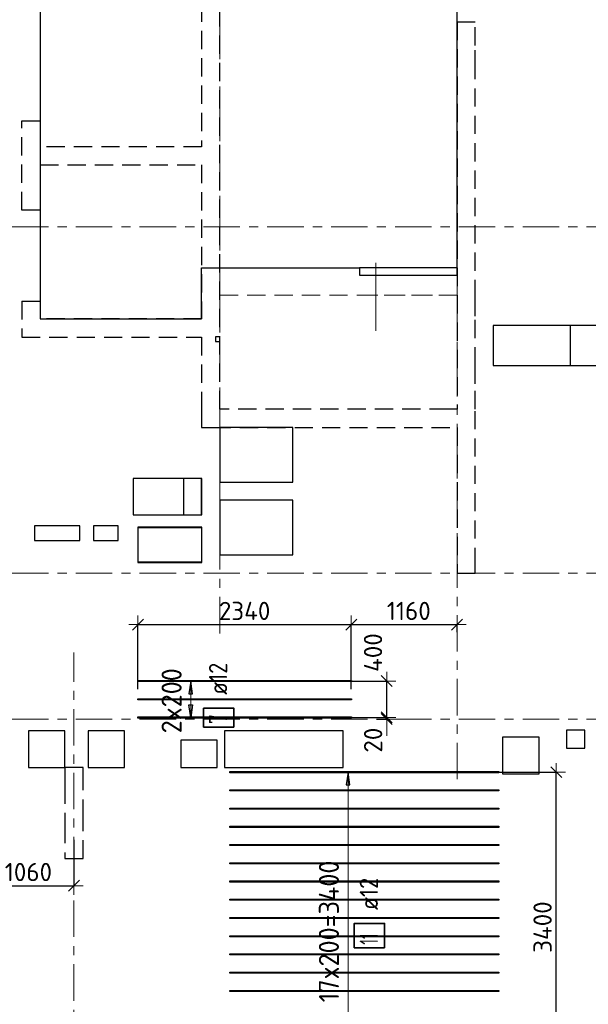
# Model space of a CAD drawing. Header units: metres. Extents: x -38 to 97, y -15 to 21.
# Tile 20 of 111: x 41 to 47, y 4 to 15. Entities that reach past the tile are written whole.
import ezdxf

# ---------------------------------------------------------------- set-up
doc = ezdxf.new("R2010")
doc.units = ezdxf.units.M
doc.header["$PDMODE"] = 65
for name, pattern in [('______11', [0.5, 0.4, -0.05, 0, -0.05]), ('______2', [0.27, 0.2, -0.07]), ('______3', [0.5, 0.4, -0.1]), ('______5', [1.1, 0.8, -0.1, 0.1, -0.1])]:
    doc.linetypes.add(name, pattern=pattern)
for name, color, linetype, lineweight in [('XR$2$Осевая линия (1)', 7, '______5', 13), ('XR$3$Балка (1)', 7, '______3', 13), ('XR$3$Перекрытие (1)', 7, 'Continuous', 35), ('XR$3$Размерная линия (1)', 7, 'Continuous', 13), ('XR$5$Балка (1)', 7, '______3', 13), ('XR$5$Перекрытие (1)', 7, 'Continuous', 35), ('XR$5$Размерная линия (1)', 7, 'Continuous', 13)]:
    doc.layers.add(name, color=color, linetype=linetype, lineweight=lineweight)
for name, color, linetype, lineweight, true_color in [('XR$3$Арм.стержн.Доп. Арм верхн.зоны Х', 7, 'Continuous', 35, 0x8c8cff), ('XR$5$Арм.стержн.Доп. Арм верхн.зоны Х', 7, 'Continuous', 35, 0x8c8cff), ('XR$7$Стена_ бетон несущ.', 7, 'Continuous', 70, 0xb4b496)]:
    doc.layers.add(name, color=color, linetype=linetype, lineweight=lineweight, true_color=true_color)
doc.styles.add('ISOCPEUR', font='txt')
doc.dimstyles.new('DIMSTYLE_3', dxfattribs={"dimtxt": 0.2, "dimasz": 0.2, "dimexe": 0, "dimexo": 0, "dimgap": 0.1, "dimtad": 2, "dimdec": 0, "dimlfac": 1000, "dimrnd": 5, "dimzin": 12, "dimdsep": 46, "dimtxsty": 'ISOCPEUR', "dimblk1": 'ALL_ML_STRICH', "dimblk2": 'ALL_ML_STRICH', "dimsah": 1, "dimcen": 0, "dimclrd": 7, "dimclre": 256, "dimclrt": 7, "dimadec": 0, "dimazin": 0, "dimtfac": 1, "dimtdec": 0, "dimtix": 1, "dimtmove": 2, "dimatfit": 3, "dimfxl": 0, "dimtzin": 0, "dimlwd": 0, "dimlwe": -3, "dimarcsym": 0})
doc.dimstyles.new('DIMSTYLE_6', dxfattribs={"dimtxt": 0.2, "dimasz": 0.2, "dimexe": 0, "dimexo": 0, "dimgap": 0.1, "dimtad": 2, "dimdec": 0, "dimlfac": 1000, "dimrnd": 5, "dimzin": 12, "dimdsep": 46, "dimtxsty": 'ISOCPEUR', "dimblk1": 'ALL_ML_STRICH', "dimblk2": 'ALL_ML_STRICH', "dimsah": 1, "dimcen": 0, "dimclrd": 7, "dimclre": 256, "dimclrt": 7, "dimadec": 0, "dimazin": 0, "dimtfac": 1, "dimtdec": 0, "dimtix": 1, "dimtmove": 2, "dimatfit": 3, "dimfxl": 0, "dimtvp": 1.2, "dimtzin": 0, "dimlwd": 0, "dimlwe": -3, "dimarcsym": 0})

# ---------------------------------------------------------------- blocks, each defined once
blk = doc.blocks.new('ALL_ML_STRICH')
at = {"color": 0, "linetype": 'ByBlock', "lineweight": -2}
for p, q in [((-1, 0), (0.5, 0)), ((-0.3, -0.3), (0.3, 0.3)), ((0, -0.5), (0, 0.5))]:
    blk.add_line(p, q, dxfattribs=at)
blk = doc.blocks.new('*D74')
at = {"layer": 'DEFPOINTS', "color": 7, "linetype": 'Continuous', "lineweight": 13, "transparency": 33554687}
for p in [(40.39, 6.518), (41.45, 6.097), (40.39, 5.572)]:
    blk.add_point(p, dxfattribs=at)
at = {"layer": 'XR$3$Размерная линия (1)', "color": 9, "linetype": 'Continuous', "lineweight": -2, "true_color": 0xc7c7c7, "transparency": 33554687}
for p, q in [((40.39, 6.498), (40.39, 5.572)), ((41.45, 6.077), (41.45, 5.572))]:
    blk.add_line(p, q, dxfattribs=at)
at = {"layer": 'XR$3$Размерная линия (1)', "color": 7, "linetype": 'Continuous', "lineweight": -2, "transparency": 33554687}
blk.add_line((40.39, 5.572), (41.45, 5.572), dxfattribs=at)
at = {"layer": 'XR$3$Размерная линия (1)', "color": 7, "linetype": 'Continuous', "lineweight": 13, "transparency": 33554687, "xscale": 0.2, "yscale": 0.2, "zscale": 0.2, "rotation": 180}
blk.add_blockref('ALL_ML_STRICH', (40.39, 5.572), dxfattribs=at)
at = {"layer": 'XR$3$Размерная линия (1)', "color": 7, "linetype": 'Continuous', "lineweight": 13, "transparency": 33554687, "xscale": 0.2, "yscale": 0.2, "zscale": 0.2}
blk.add_blockref('ALL_ML_STRICH', (41.45, 5.572), dxfattribs=at)
at = {"layer": 'XR$3$Размерная линия (1)', "color": 7, "linetype": 'Continuous', "lineweight": 13, "transparency": 33554687, "insert": (40.95, 5.722), "char_height": 0.2, "width": 0.8, "attachment_point": 5, "style": 'ISOCPEUR'}
blk.add_mtext('\\A1;{1060}', dxfattribs=at)
blk = doc.blocks.new('*D77')
at = {"layer": 'DEFPOINTS', "color": 7, "linetype": 'Continuous', "lineweight": 13, "transparency": 33554687}
for p in [(42.151, 8.437), (42.151, 7.707), (44.491, 7.707)]:
    blk.add_point(p, dxfattribs=at)
at = {"layer": 'XR$3$Размерная линия (1)', "color": 9, "linetype": 'Continuous', "lineweight": -2, "true_color": 0xc7c7c7, "transparency": 33554687}
for p, q in [((42.151, 7.727), (42.151, 8.437)), ((44.491, 7.727), (44.491, 8.437))]:
    blk.add_line(p, q, dxfattribs=at)
at = {"layer": 'XR$3$Размерная линия (1)', "color": 7, "linetype": 'Continuous', "lineweight": -2, "transparency": 33554687}
blk.add_line((42.151, 8.437), (44.491, 8.437), dxfattribs=at)
at = {"layer": 'XR$3$Размерная линия (1)', "color": 7, "linetype": 'Continuous', "lineweight": 13, "transparency": 33554687, "xscale": 0.2, "yscale": 0.2, "zscale": 0.2, "rotation": 180}
blk.add_blockref('ALL_ML_STRICH', (42.151, 8.437), dxfattribs=at)
at = {"layer": 'XR$3$Размерная линия (1)', "color": 7, "linetype": 'Continuous', "lineweight": 13, "transparency": 33554687, "xscale": 0.2, "yscale": 0.2, "zscale": 0.2}
blk.add_blockref('ALL_ML_STRICH', (44.491, 8.437), dxfattribs=at)
at = {"layer": 'XR$3$Размерная линия (1)', "color": 7, "linetype": 'Continuous', "lineweight": 13, "transparency": 33554687, "insert": (43.321, 8.587), "char_height": 0.2, "width": 0.8, "attachment_point": 5, "style": 'ISOCPEUR'}
blk.add_mtext('\\A1;{2340}', dxfattribs=at)
blk = doc.blocks.new('*D78')
at = {"layer": 'DEFPOINTS', "color": 7, "linetype": 'Continuous', "lineweight": 13, "transparency": 33554687}
for p in [(44.491, 8.437), (45.65, 8.334), (44.491, 7.707)]:
    blk.add_point(p, dxfattribs=at)
at = {"layer": 'XR$3$Размерная линия (1)', "color": 9, "linetype": 'Continuous', "lineweight": -2, "true_color": 0xc7c7c7, "transparency": 33554687}
for p, q in [((44.491, 7.727), (44.491, 8.437)), ((45.65, 8.354), (45.65, 8.437))]:
    blk.add_line(p, q, dxfattribs=at)
at = {"layer": 'XR$3$Размерная линия (1)', "color": 7, "linetype": 'Continuous', "lineweight": -2, "transparency": 33554687}
blk.add_line((44.491, 8.437), (45.65, 8.437), dxfattribs=at)
at = {"layer": 'XR$3$Размерная линия (1)', "color": 7, "linetype": 'Continuous', "lineweight": 13, "transparency": 33554687, "xscale": 0.2, "yscale": 0.2, "zscale": 0.2, "rotation": 180}
blk.add_blockref('ALL_ML_STRICH', (44.491, 8.437), dxfattribs=at)
at = {"layer": 'XR$3$Размерная линия (1)', "color": 7, "linetype": 'Continuous', "lineweight": 13, "transparency": 33554687, "xscale": 0.2, "yscale": 0.2, "zscale": 0.2}
blk.add_blockref('ALL_ML_STRICH', (45.65, 8.437), dxfattribs=at)
at = {"layer": 'XR$3$Размерная линия (1)', "color": 7, "linetype": 'Continuous', "lineweight": 13, "transparency": 33554687, "insert": (45.121, 8.587), "char_height": 0.2, "width": 0.8, "attachment_point": 5, "style": 'ISOCPEUR'}
blk.add_mtext('\\A1;{1160}', dxfattribs=at)
blk = doc.blocks.new('*D79')
at = {"layer": 'DEFPOINTS', "color": 7, "linetype": 'Continuous', "lineweight": 13, "transparency": 33554687}
for p in [(44.458, 7.418), (44.747, 7.4), (44.879, 7.4)]:
    blk.add_point(p, dxfattribs=at)
at = {"layer": 'XR$3$Размерная линия (1)', "color": 9, "linetype": 'Continuous', "lineweight": -2, "true_color": 0xc7c7c7, "transparency": 33554687}
for p, q in [((44.478, 7.418), (44.879, 7.418)), ((44.767, 7.4), (44.879, 7.4))]:
    blk.add_line(p, q, dxfattribs=at)
at = {"layer": 'XR$3$Размерная линия (1)', "color": 7, "linetype": 'Continuous', "lineweight": -2, "transparency": 33554687}
blk.add_line((44.879, 7.4), (44.879, 7.418), dxfattribs=at)
at = {"layer": 'XR$3$Размерная линия (1)', "color": 7, "linetype": 'Continuous', "lineweight": 13, "transparency": 33554687, "xscale": 0.2, "yscale": 0.2, "zscale": 0.2}
for p, rotation in [((44.879, 7.4), 270), ((44.879, 7.418), 90)]:
    blk.add_blockref('ALL_ML_STRICH', p, dxfattribs=dict(at, rotation=rotation))
at = {"layer": 'XR$3$Размерная линия (1)', "color": 7, "linetype": 'Continuous', "lineweight": 13, "transparency": 33554687, "insert": (44.73, 7.169), "char_height": 0.2, "width": 0.4, "attachment_point": 5, "rotation": 90, "style": 'ISOCPEUR'}
blk.add_mtext('\\A1;{20}', dxfattribs=at)
blk = doc.blocks.new('*D80')
at = {"layer": 'DEFPOINTS', "color": 7, "linetype": 'Continuous', "lineweight": 13, "transparency": 33554687}
for p in [(44.446, 7.818), (44.458, 7.418), (44.879, 7.418)]:
    blk.add_point(p, dxfattribs=at)
at = {"layer": 'XR$3$Размерная линия (1)', "color": 9, "linetype": 'Continuous', "lineweight": -2, "true_color": 0xc7c7c7, "transparency": 33554687}
for p, q in [((44.466, 7.818), (44.879, 7.818)), ((44.478, 7.418), (44.879, 7.418))]:
    blk.add_line(p, q, dxfattribs=at)
at = {"layer": 'XR$3$Размерная линия (1)', "color": 7, "linetype": 'Continuous', "lineweight": -2, "transparency": 33554687}
blk.add_line((44.879, 7.418), (44.879, 7.818), dxfattribs=at)
at = {"layer": 'XR$3$Размерная линия (1)', "color": 7, "linetype": 'Continuous', "lineweight": 13, "transparency": 33554687, "xscale": 0.2, "yscale": 0.2, "zscale": 0.2}
for p, rotation in [((44.879, 7.818), 90), ((44.879, 7.418), 270)]:
    blk.add_blockref('ALL_ML_STRICH', p, dxfattribs=dict(at, rotation=rotation))
at = {"layer": 'XR$3$Размерная линия (1)', "color": 7, "linetype": 'Continuous', "lineweight": 13, "transparency": 33554687, "insert": (44.729, 8.13), "char_height": 0.2, "width": 0.6, "attachment_point": 5, "rotation": 90, "style": 'ISOCPEUR'}
blk.add_mtext('\\A1;{400}', dxfattribs=at)
blk = doc.blocks.new('*D82')
at = {"layer": 'DEFPOINTS', "color": 7, "linetype": 'Continuous', "lineweight": 13, "transparency": 33554687}
for p in [(46.078, 6.818), (46.046, 3.418), (46.738, 3.418)]:
    blk.add_point(p, dxfattribs=at)
at = {"layer": 'XR$3$Размерная линия (1)', "color": 9, "linetype": 'Continuous', "lineweight": -2, "true_color": 0xc7c7c7, "transparency": 33554687}
for p, q in [((46.098, 6.818), (46.738, 6.818)), ((46.066, 3.418), (46.738, 3.418))]:
    blk.add_line(p, q, dxfattribs=at)
at = {"layer": 'XR$3$Размерная линия (1)', "color": 7, "linetype": 'Continuous', "lineweight": -2, "transparency": 33554687}
blk.add_line((46.738, 3.418), (46.738, 6.818), dxfattribs=at)
at = {"layer": 'XR$3$Размерная линия (1)', "color": 7, "linetype": 'Continuous', "lineweight": 13, "transparency": 33554687, "xscale": 0.2, "yscale": 0.2, "zscale": 0.2}
for p, rotation in [((46.738, 6.818), 90), ((46.738, 3.418), 270)]:
    blk.add_blockref('ALL_ML_STRICH', p, dxfattribs=dict(at, rotation=rotation))
at = {"layer": 'XR$3$Размерная линия (1)', "color": 7, "linetype": 'Continuous', "lineweight": 13, "transparency": 33554687, "insert": (46.588, 5.118), "char_height": 0.2, "width": 0.8, "attachment_point": 5, "rotation": 90, "style": 'ISOCPEUR'}
blk.add_mtext('\\A1;{3400}', dxfattribs=at)
blk = doc.blocks.new('*D371')
at = {"layer": 'DEFPOINTS', "color": 7, "linetype": 'Continuous', "lineweight": 13, "transparency": 33554687}
for p in [(40.39, 6.518), (41.45, 6.097), (40.39, 5.572)]:
    blk.add_point(p, dxfattribs=at)
at = {"layer": 'XR$5$Размерная линия (1)', "color": 9, "linetype": 'Continuous', "lineweight": -2, "true_color": 0xc7c7c7, "transparency": 33554687}
for p, q in [((40.39, 6.498), (40.39, 5.572)), ((41.45, 6.077), (41.45, 5.572))]:
    blk.add_line(p, q, dxfattribs=at)
at = {"layer": 'XR$5$Размерная линия (1)', "color": 7, "linetype": 'Continuous', "lineweight": -2, "transparency": 33554687}
blk.add_line((40.39, 5.572), (41.45, 5.572), dxfattribs=at)
at = {"layer": 'XR$5$Размерная линия (1)', "color": 7, "linetype": 'Continuous', "lineweight": 13, "transparency": 33554687, "xscale": 0.2, "yscale": 0.2, "zscale": 0.2, "rotation": 180}
blk.add_blockref('ALL_ML_STRICH', (40.39, 5.572), dxfattribs=at)
at = {"layer": 'XR$5$Размерная линия (1)', "color": 7, "linetype": 'Continuous', "lineweight": 13, "transparency": 33554687, "xscale": 0.2, "yscale": 0.2, "zscale": 0.2}
blk.add_blockref('ALL_ML_STRICH', (41.45, 5.572), dxfattribs=at)
at = {"layer": 'XR$5$Размерная линия (1)', "color": 7, "linetype": 'Continuous', "lineweight": 13, "transparency": 33554687, "insert": (40.95, 5.722), "char_height": 0.2, "width": 0.8, "attachment_point": 5, "style": 'ISOCPEUR'}
blk.add_mtext('\\A1;{1060}', dxfattribs=at)
blk = doc.blocks.new('*D374')
at = {"layer": 'DEFPOINTS', "color": 7, "linetype": 'Continuous', "lineweight": 13, "transparency": 33554687}
for p in [(42.151, 8.437), (42.151, 7.707), (44.491, 7.707)]:
    blk.add_point(p, dxfattribs=at)
at = {"layer": 'XR$5$Размерная линия (1)', "color": 9, "linetype": 'Continuous', "lineweight": -2, "true_color": 0xc7c7c7, "transparency": 33554687}
for p, q in [((42.151, 7.727), (42.151, 8.437)), ((44.491, 7.727), (44.491, 8.437))]:
    blk.add_line(p, q, dxfattribs=at)
at = {"layer": 'XR$5$Размерная линия (1)', "color": 7, "linetype": 'Continuous', "lineweight": -2, "transparency": 33554687}
blk.add_line((42.151, 8.437), (44.491, 8.437), dxfattribs=at)
at = {"layer": 'XR$5$Размерная линия (1)', "color": 7, "linetype": 'Continuous', "lineweight": 13, "transparency": 33554687, "xscale": 0.2, "yscale": 0.2, "zscale": 0.2, "rotation": 180}
blk.add_blockref('ALL_ML_STRICH', (42.151, 8.437), dxfattribs=at)
at = {"layer": 'XR$5$Размерная линия (1)', "color": 7, "linetype": 'Continuous', "lineweight": 13, "transparency": 33554687, "xscale": 0.2, "yscale": 0.2, "zscale": 0.2}
blk.add_blockref('ALL_ML_STRICH', (44.491, 8.437), dxfattribs=at)
at = {"layer": 'XR$5$Размерная линия (1)', "color": 7, "linetype": 'Continuous', "lineweight": 13, "transparency": 33554687, "insert": (43.321, 8.587), "char_height": 0.2, "width": 0.8, "attachment_point": 5, "style": 'ISOCPEUR'}
blk.add_mtext('\\A1;{2340}', dxfattribs=at)
blk = doc.blocks.new('*D375')
at = {"layer": 'DEFPOINTS', "color": 7, "linetype": 'Continuous', "lineweight": 13, "transparency": 33554687}
for p in [(44.491, 8.437), (45.65, 8.334), (44.491, 7.707)]:
    blk.add_point(p, dxfattribs=at)
at = {"layer": 'XR$5$Размерная линия (1)', "color": 9, "linetype": 'Continuous', "lineweight": -2, "true_color": 0xc7c7c7, "transparency": 33554687}
for p, q in [((44.491, 7.727), (44.491, 8.437)), ((45.65, 8.354), (45.65, 8.437))]:
    blk.add_line(p, q, dxfattribs=at)
at = {"layer": 'XR$5$Размерная линия (1)', "color": 7, "linetype": 'Continuous', "lineweight": -2, "transparency": 33554687}
blk.add_line((44.491, 8.437), (45.65, 8.437), dxfattribs=at)
at = {"layer": 'XR$5$Размерная линия (1)', "color": 7, "linetype": 'Continuous', "lineweight": 13, "transparency": 33554687, "xscale": 0.2, "yscale": 0.2, "zscale": 0.2, "rotation": 180}
blk.add_blockref('ALL_ML_STRICH', (44.491, 8.437), dxfattribs=at)
at = {"layer": 'XR$5$Размерная линия (1)', "color": 7, "linetype": 'Continuous', "lineweight": 13, "transparency": 33554687, "xscale": 0.2, "yscale": 0.2, "zscale": 0.2}
blk.add_blockref('ALL_ML_STRICH', (45.65, 8.437), dxfattribs=at)
at = {"layer": 'XR$5$Размерная линия (1)', "color": 7, "linetype": 'Continuous', "lineweight": 13, "transparency": 33554687, "insert": (45.121, 8.587), "char_height": 0.2, "width": 0.8, "attachment_point": 5, "style": 'ISOCPEUR'}
blk.add_mtext('\\A1;{1160}', dxfattribs=at)
blk = doc.blocks.new('*D376')
at = {"layer": 'DEFPOINTS', "color": 7, "linetype": 'Continuous', "lineweight": 13, "transparency": 33554687}
for p in [(44.458, 7.418), (44.747, 7.4), (44.879, 7.4)]:
    blk.add_point(p, dxfattribs=at)
at = {"layer": 'XR$5$Размерная линия (1)', "color": 9, "linetype": 'Continuous', "lineweight": -2, "true_color": 0xc7c7c7, "transparency": 33554687}
for p, q in [((44.478, 7.418), (44.879, 7.418)), ((44.767, 7.4), (44.879, 7.4))]:
    blk.add_line(p, q, dxfattribs=at)
at = {"layer": 'XR$5$Размерная линия (1)', "color": 7, "linetype": 'Continuous', "lineweight": -2, "transparency": 33554687}
blk.add_line((44.879, 7.4), (44.879, 7.418), dxfattribs=at)
at = {"layer": 'XR$5$Размерная линия (1)', "color": 7, "linetype": 'Continuous', "lineweight": 13, "transparency": 33554687, "xscale": 0.2, "yscale": 0.2, "zscale": 0.2}
for p, rotation in [((44.879, 7.4), 270), ((44.879, 7.418), 90)]:
    blk.add_blockref('ALL_ML_STRICH', p, dxfattribs=dict(at, rotation=rotation))
at = {"layer": 'XR$5$Размерная линия (1)', "color": 7, "linetype": 'Continuous', "lineweight": 13, "transparency": 33554687, "insert": (44.73, 7.169), "char_height": 0.2, "width": 0.4, "attachment_point": 5, "rotation": 90, "style": 'ISOCPEUR'}
blk.add_mtext('\\A1;{20}', dxfattribs=at)
blk = doc.blocks.new('*D377')
at = {"layer": 'DEFPOINTS', "color": 7, "linetype": 'Continuous', "lineweight": 13, "transparency": 33554687}
for p in [(44.446, 7.818), (44.458, 7.418), (44.879, 7.418)]:
    blk.add_point(p, dxfattribs=at)
at = {"layer": 'XR$5$Размерная линия (1)', "color": 9, "linetype": 'Continuous', "lineweight": -2, "true_color": 0xc7c7c7, "transparency": 33554687}
for p, q in [((44.466, 7.818), (44.879, 7.818)), ((44.478, 7.418), (44.879, 7.418))]:
    blk.add_line(p, q, dxfattribs=at)
at = {"layer": 'XR$5$Размерная линия (1)', "color": 7, "linetype": 'Continuous', "lineweight": -2, "transparency": 33554687}
blk.add_line((44.879, 7.418), (44.879, 7.818), dxfattribs=at)
at = {"layer": 'XR$5$Размерная линия (1)', "color": 7, "linetype": 'Continuous', "lineweight": 13, "transparency": 33554687, "xscale": 0.2, "yscale": 0.2, "zscale": 0.2}
for p, rotation in [((44.879, 7.818), 90), ((44.879, 7.418), 270)]:
    blk.add_blockref('ALL_ML_STRICH', p, dxfattribs=dict(at, rotation=rotation))
at = {"layer": 'XR$5$Размерная линия (1)', "color": 7, "linetype": 'Continuous', "lineweight": 13, "transparency": 33554687, "insert": (44.729, 8.13), "char_height": 0.2, "width": 0.6, "attachment_point": 5, "rotation": 90, "style": 'ISOCPEUR'}
blk.add_mtext('\\A1;{400}', dxfattribs=at)
blk = doc.blocks.new('*D379')
at = {"layer": 'DEFPOINTS', "color": 7, "linetype": 'Continuous', "lineweight": 13, "transparency": 33554687}
for p in [(46.078, 6.818), (46.046, 3.418), (46.738, 3.418)]:
    blk.add_point(p, dxfattribs=at)
at = {"layer": 'XR$5$Размерная линия (1)', "color": 9, "linetype": 'Continuous', "lineweight": -2, "true_color": 0xc7c7c7, "transparency": 33554687}
for p, q in [((46.098, 6.818), (46.738, 6.818)), ((46.066, 3.418), (46.738, 3.418))]:
    blk.add_line(p, q, dxfattribs=at)
at = {"layer": 'XR$5$Размерная линия (1)', "color": 7, "linetype": 'Continuous', "lineweight": -2, "transparency": 33554687}
blk.add_line((46.738, 3.418), (46.738, 6.818), dxfattribs=at)
at = {"layer": 'XR$5$Размерная линия (1)', "color": 7, "linetype": 'Continuous', "lineweight": 13, "transparency": 33554687, "xscale": 0.2, "yscale": 0.2, "zscale": 0.2}
for p, rotation in [((46.738, 6.818), 90), ((46.738, 3.418), 270)]:
    blk.add_blockref('ALL_ML_STRICH', p, dxfattribs=dict(at, rotation=rotation))
at = {"layer": 'XR$5$Размерная линия (1)', "color": 7, "linetype": 'Continuous', "lineweight": 13, "transparency": 33554687, "insert": (46.588, 5.118), "char_height": 0.2, "width": 0.8, "attachment_point": 5, "rotation": 90, "style": 'ISOCPEUR'}
blk.add_mtext('\\A1;{3400}', dxfattribs=at)

msp = doc.modelspace()

# ---------------------------------------------------------------- linework, layer by layer
at = {"color": 52, "linetype": 'Continuous', "lineweight": 13, "transparency": 33554687}
msp.add_line((44.7602, 12.4069), (44.7602, 11.6583), dxfattribs=at)
at = {"layer": 'XR$2$Осевая линия (1)', "color": 253, "linetype": '______11', "lineweight": 13, "true_color": 0xa0a0a0, "transparency": 33554687}
for p, q in [((43.05, 8.34), (43.05, 19.78)), ((45.65, 6.74), (45.65, 19.78)), ((-2.63, 12.8), (62.6, 12.8)), ((-2.63, 9), (62.6, 9)), ((41.45, -3.39), (41.45, 8.13)), ((-2.63, 7.4), (62.6, 7.4))]:
    msp.add_line(p, q, dxfattribs=at)
at = {"layer": 'XR$3$Арм.стержн.Доп. Арм верхн.зоны Х', "color": 253, "linetype": 'Continuous', "lineweight": -3, "true_color": 0xa0a0a0, "transparency": 33554687}
for p, q in [((42.7304, 7.8179), (42.6304, 7.8179)), ((42.7304, 7.8179), (42.8304, 7.8179)), ((42.7304, 7.4179), (42.6304, 7.4179)), ((42.7304, 7.4179), (42.8304, 7.4179)), ((44.4551, 6.8178), (44.3551, 6.8178)), ((44.4551, 6.8178), (44.5551, 6.8178))]:
    msp.add_line(p, q, dxfattribs=at)
at = {"layer": 'XR$3$Арм.стержн.Доп. Арм верхн.зоны Х', "color": 7, "linetype": 'Continuous', "lineweight": 25, "transparency": 33554687}
for p, q in [((42.7304, 7.8179), (42.7104, 7.6779)), ((42.7504, 7.6779), (42.7304, 7.8179)), ((42.7104, 7.6779), (42.7504, 7.6779)), ((42.7304, 7.4179), (42.7104, 7.5579)), ((42.7104, 7.5579), (42.7504, 7.5579)), ((42.7504, 7.5579), (42.7304, 7.4179)), ((44.4551, 6.8178), (44.4351, 6.6778)), ((44.4751, 6.6778), (44.4551, 6.8178)), ((44.4351, 6.6778), (44.4751, 6.6778))]:
    msp.add_line(p, q, dxfattribs=at)
at = {"layer": 'XR$3$Арм.стержн.Доп. Арм верхн.зоны Х', "color": 7, "linetype": 'Continuous', "lineweight": 13, "transparency": 33554687}
for p, q in [((42.7304, 7.8179), (42.7304, 7.8179)), ((42.7304, 7.4179), (42.7304, 7.8179)), ((42.7304, 7.4179), (42.7304, 7.4179)), ((44.4551, 6.8178), (44.4551, 6.8178)), ((44.4551, 3.4178), (44.4551, 6.8178))]:
    msp.add_line(p, q, dxfattribs=at)
at = {"layer": 'XR$3$Арм.стержн.Доп. Арм верхн.зоны Х', "color": 34, "linetype": 'Continuous', "lineweight": 25, "transparency": 33554687}
for points in [[(44.4913, 7.8119), (42.1513, 7.8119), (42.1513, 7.8239), (44.4913, 7.8239), (44.4913, 7.8119)], [(44.4913, 7.6119), (42.1513, 7.6119), (42.1513, 7.6239), (44.4913, 7.6239), (44.4913, 7.6119)], [(44.4913, 7.4119), (42.1513, 7.4119), (42.1513, 7.4239), (44.4913, 7.4239), (44.4913, 7.4119)], [(46.1092, 6.8118), (43.1592, 6.8118), (43.1592, 6.8238), (46.1092, 6.8238), (46.1092, 6.8118)], [(46.1092, 6.6118), (43.1592, 6.6118), (43.1592, 6.6238), (46.1092, 6.6238), (46.1092, 6.6118)], [(46.1092, 6.4118), (43.1592, 6.4118), (43.1592, 6.4238), (46.1092, 6.4238), (46.1092, 6.4118)], [(46.1092, 6.2118), (43.1592, 6.2118), (43.1592, 6.2238), (46.1092, 6.2238), (46.1092, 6.2118)], [(46.1092, 6.0118), (43.1592, 6.0118), (43.1592, 6.0238), (46.1092, 6.0238), (46.1092, 6.0118)], [(46.1092, 5.8118), (43.1592, 5.8118), (43.1592, 5.8238), (46.1092, 5.8238), (46.1092, 5.8118)], [(46.1092, 5.6118), (43.1592, 5.6118), (43.1592, 5.6238), (46.1092, 5.6238), (46.1092, 5.6118)], [(46.1092, 5.4118), (43.1592, 5.4118), (43.1592, 5.4238), (46.1092, 5.4238), (46.1092, 5.4118)], [(46.1092, 5.2118), (43.1592, 5.2118), (43.1592, 5.2238), (46.1092, 5.2238), (46.1092, 5.2118)], [(46.1092, 5.0118), (43.1592, 5.0118), (43.1592, 5.0238), (46.1092, 5.0238), (46.1092, 5.0118)], [(46.1092, 4.8118), (43.1592, 4.8118), (43.1592, 4.8238), (46.1092, 4.8238), (46.1092, 4.8118)], [(46.1092, 4.6118), (43.1592, 4.6118), (43.1592, 4.6238), (46.1092, 4.6238), (46.1092, 4.6118)], [(46.1092, 4.4118), (43.1592, 4.4118), (43.1592, 4.4238), (46.1092, 4.4238), (46.1092, 4.4118)]]:
    msp.add_lwpolyline(points, dxfattribs=at)
at = {"layer": 'XR$3$Арм.стержн.Доп. Арм верхн.зоны Х', "color": 7, "linetype": 'Continuous', "lineweight": 35, "transparency": 33554687}
for points in [[(43.2035, 7.3124), (43.2035, 7.5191), (42.8702, 7.5191), (42.8702, 7.3124), (43.2035, 7.3124)], [(44.8566, 4.8919), (44.8566, 5.1586), (44.5233, 5.1586), (44.5233, 4.8919), (44.8566, 4.8919)]]:
    msp.add_lwpolyline(points, dxfattribs=at)
at = {"layer": 'XR$3$Балка (1)', "color": 7, "linetype": '______2', "lineweight": 25, "transparency": 33554687}
for p, q in [((43.05, 12.3502), (44.58, 12.3502)), ((44.58, 12.3502), (44.58, 12.2702)), ((45.65, 12.3502), (44.58, 12.3502)), ((44.58, 12.2702), (45.65, 12.2702))]:
    msp.add_line(p, q, dxfattribs=at)
at = {"layer": 'XR$3$Перекрытие (1)', "color": 7, "linetype": 'Continuous', "lineweight": 25, "transparency": 33554687}
for p, q in [((41.0797, 16.6502), (41.0797, 11.7903)), ((45.65, 12.2702), (45.65, 16.4002)), ((42.85, 11.7903), (42.85, 12.3502)), ((42.85, 12.3502), (43.05, 12.3502)), ((41.0797, 11.7903), (42.85, 11.7903)), ((46.0451, 11.7198), (46.0451, 11.2798)), ((46.8951, 11.7198), (46.0451, 11.7198)), ((46.8951, 11.2798), (46.8951, 11.7198)), ((43, 11.5937), (43, 11.5437)), ((43.05, 11.5937), (43, 11.5937)), ((43.05, 11.5437), (43.05, 11.5937)), ((43, 11.5437), (43.05, 11.5437)), ((46.0451, 11.2798), (46.8951, 11.2798)), ((42.6525, 10.0398), (42.6525, 9.6398)), ((42.8525, 10.0398), (42.6525, 10.0398)), ((42.8525, 9.6398), (42.8525, 10.0398)), ((43.05, 9.8018), (43.05, 9.2018)), ((43.85, 9.8018), (43.05, 9.8018)), ((43.85, 9.2018), (43.85, 9.8018)), ((42.6525, 9.6398), (42.8525, 9.6398)), ((41.0154, 9.5195), (41.0154, 9.3595)), ((41.5154, 9.5195), (41.0154, 9.5195)), ((41.5154, 9.3595), (41.5154, 9.5195)), ((41.6656, 9.5195), (41.6656, 9.3595)), ((41.9356, 9.5195), (41.6656, 9.5195)), ((41.9356, 9.3595), (41.9356, 9.5195)), ((42.1506, 9.5045), (42.1506, 9.1245)), ((42.8506, 9.5045), (42.1506, 9.5045)), ((42.8506, 9.1245), (42.8506, 9.5045)), ((41.0154, 9.3595), (41.5154, 9.3595)), ((41.6656, 9.3595), (41.9356, 9.3595)), ((43.05, 9.2018), (43.85, 9.2018)), ((42.1506, 9.1245), (42.8506, 9.1245)), ((40.9501, 7.2702), (40.9501, 6.8702)), ((41.3501, 7.2702), (40.9501, 7.2702)), ((41.3501, 6.8702), (41.3501, 7.2702)), ((41.6039, 7.2702), (41.6039, 6.8702)), ((42.0039, 7.2702), (41.6039, 7.2702)), ((42.0039, 6.8702), (42.0039, 7.2702)), ((46.8502, 7.2802), (46.8502, 7.0803)), ((47.0502, 7.2802), (46.8502, 7.2802)), ((47.0502, 7.0803), (47.0502, 7.2802)), ((42.62, 7.1702), (42.62, 6.8702)), ((43.02, 7.1702), (42.62, 7.1702)), ((43.02, 6.8702), (43.02, 7.1702)), ((46.15, 7.2002), (46.15, 6.8002)), ((46.55, 7.2002), (46.15, 7.2002)), ((46.55, 6.8002), (46.55, 7.2002)), ((46.8502, 7.0803), (47.0502, 7.0803)), ((40.9501, 6.8702), (41.3501, 6.8702)), ((41.6039, 6.8702), (42.0039, 6.8702)), ((42.62, 6.8702), (43.02, 6.8702)), ((46.15, 6.8002), (46.55, 6.8002))]:
    msp.add_line(p, q, dxfattribs=at)
at = {"layer": 'XR$3$Перекрытие (1)', "color": 7, "linetype": '______2', "lineweight": 18, "transparency": 33554687}
for p, q in [((43.05, 12.0502), (43.05, 12.3502)), ((45.65, 12.2702), (45.65, 12.0502)), ((45.65, 12.0502), (43.05, 12.0502))]:
    msp.add_line(p, q, dxfattribs=at)
at = {"layer": 'XR$5$Арм.стержн.Доп. Арм верхн.зоны Х', "color": 253, "linetype": 'Continuous', "lineweight": -3, "true_color": 0xa0a0a0, "transparency": 33554687}
for p, q in [((42.7304, 7.8179), (42.6304, 7.8179)), ((42.7304, 7.8179), (42.8304, 7.8179)), ((42.7304, 7.4179), (42.6304, 7.4179)), ((42.7304, 7.4179), (42.8304, 7.4179)), ((44.4551, 6.8178), (44.3551, 6.8178)), ((44.4551, 6.8178), (44.5551, 6.8178))]:
    msp.add_line(p, q, dxfattribs=at)
at = {"layer": 'XR$5$Арм.стержн.Доп. Арм верхн.зоны Х', "color": 7, "linetype": 'Continuous', "lineweight": 25, "transparency": 33554687}
for p, q in [((42.7304, 7.8179), (42.7104, 7.6779)), ((42.7504, 7.6779), (42.7304, 7.8179)), ((42.7104, 7.6779), (42.7504, 7.6779)), ((42.7304, 7.4179), (42.7104, 7.5579)), ((42.7104, 7.5579), (42.7504, 7.5579)), ((42.7504, 7.5579), (42.7304, 7.4179)), ((44.4551, 6.8178), (44.4351, 6.6778)), ((44.4751, 6.6778), (44.4551, 6.8178)), ((44.4351, 6.6778), (44.4751, 6.6778))]:
    msp.add_line(p, q, dxfattribs=at)
at = {"layer": 'XR$5$Арм.стержн.Доп. Арм верхн.зоны Х', "color": 7, "linetype": 'Continuous', "lineweight": 13, "transparency": 33554687}
for p, q in [((42.7304, 7.8179), (42.7304, 7.8179)), ((42.7304, 7.4179), (42.7304, 7.8179)), ((42.7304, 7.4179), (42.7304, 7.4179)), ((44.4551, 6.8178), (44.4551, 6.8178)), ((44.4551, 3.4178), (44.4551, 6.8178))]:
    msp.add_line(p, q, dxfattribs=at)
at = {"layer": 'XR$5$Арм.стержн.Доп. Арм верхн.зоны Х', "color": 34, "linetype": 'Continuous', "lineweight": 25, "transparency": 33554687}
for points in [[(44.4913, 7.8119), (42.1513, 7.8119), (42.1513, 7.8239), (44.4913, 7.8239), (44.4913, 7.8119)], [(44.4913, 7.6119), (42.1513, 7.6119), (42.1513, 7.6239), (44.4913, 7.6239), (44.4913, 7.6119)], [(44.4913, 7.4119), (42.1513, 7.4119), (42.1513, 7.4239), (44.4913, 7.4239), (44.4913, 7.4119)], [(46.1092, 6.8118), (43.1592, 6.8118), (43.1592, 6.8238), (46.1092, 6.8238), (46.1092, 6.8118)], [(46.1092, 6.6118), (43.1592, 6.6118), (43.1592, 6.6238), (46.1092, 6.6238), (46.1092, 6.6118)], [(46.1092, 6.4118), (43.1592, 6.4118), (43.1592, 6.4238), (46.1092, 6.4238), (46.1092, 6.4118)], [(46.1092, 6.2118), (43.1592, 6.2118), (43.1592, 6.2238), (46.1092, 6.2238), (46.1092, 6.2118)], [(46.1092, 6.0118), (43.1592, 6.0118), (43.1592, 6.0238), (46.1092, 6.0238), (46.1092, 6.0118)], [(46.1092, 5.8118), (43.1592, 5.8118), (43.1592, 5.8238), (46.1092, 5.8238), (46.1092, 5.8118)], [(46.1092, 5.6118), (43.1592, 5.6118), (43.1592, 5.6238), (46.1092, 5.6238), (46.1092, 5.6118)], [(46.1092, 5.4118), (43.1592, 5.4118), (43.1592, 5.4238), (46.1092, 5.4238), (46.1092, 5.4118)], [(46.1092, 5.2118), (43.1592, 5.2118), (43.1592, 5.2238), (46.1092, 5.2238), (46.1092, 5.2118)], [(46.1092, 5.0118), (43.1592, 5.0118), (43.1592, 5.0238), (46.1092, 5.0238), (46.1092, 5.0118)], [(46.1092, 4.8118), (43.1592, 4.8118), (43.1592, 4.8238), (46.1092, 4.8238), (46.1092, 4.8118)], [(46.1092, 4.6118), (43.1592, 4.6118), (43.1592, 4.6238), (46.1092, 4.6238), (46.1092, 4.6118)], [(46.1092, 4.4118), (43.1592, 4.4118), (43.1592, 4.4238), (46.1092, 4.4238), (46.1092, 4.4118)]]:
    msp.add_lwpolyline(points, dxfattribs=at)
at = {"layer": 'XR$5$Арм.стержн.Доп. Арм верхн.зоны Х', "color": 7, "linetype": 'Continuous', "lineweight": 35, "transparency": 33554687}
for points in [[(43.2035, 7.3124), (43.2035, 7.5191), (42.8702, 7.5191), (42.8702, 7.3124), (43.2035, 7.3124)], [(44.8566, 4.8919), (44.8566, 5.1586), (44.5233, 5.1586), (44.5233, 4.8919), (44.8566, 4.8919)]]:
    msp.add_lwpolyline(points, dxfattribs=at)
at = {"layer": 'XR$5$Балка (1)', "color": 7, "linetype": '______2', "lineweight": 18, "transparency": 33554687}
for p, q in [((43.05, 12.3502), (43.05, 12.0502)), ((45.65, 12.0502), (45.65, 12.2702)), ((43.05, 12.0502), (44.58, 12.0502)), ((44.58, 12.0502), (45.65, 12.0502))]:
    msp.add_line(p, q, dxfattribs=at)
at = {"layer": 'XR$5$Перекрытие (1)', "color": 7, "linetype": 'Continuous', "lineweight": 25, "transparency": 33554687}
for p, q in [((41.0797, 16.6502), (41.0797, 11.7903)), ((45.65, 12.2702), (45.65, 16.6502)), ((42.85, 11.7903), (42.85, 12.3502)), ((42.85, 12.3502), (44.58, 12.3502)), ((44.58, 12.3502), (44.58, 12.2702)), ((45.65, 12.3502), (44.58, 12.3502)), ((44.58, 12.2702), (45.65, 12.2702)), ((41.0797, 11.7903), (42.85, 11.7903)), ((46.0469, 11.7202), (46.0469, 11.2802)), ((48.1469, 11.7202), (46.0469, 11.7202)), ((43, 11.5937), (43, 11.5437)), ((43.05, 11.5937), (43, 11.5937)), ((43.05, 11.5437), (43.05, 11.5937)), ((43, 11.5437), (43.05, 11.5437)), ((46.0469, 11.2802), (48.1469, 11.2802)), ((43.05, 10.6006), (43.05, 10.0006)), ((43.85, 10.6006), (43.05, 10.6006)), ((43.85, 10.0006), (43.85, 10.6006)), ((42.1, 10.0398), (42.1, 9.6398)), ((42.85, 10.0398), (42.1, 10.0398)), ((42.85, 9.6398), (42.85, 10.0398)), ((43.05, 10.0006), (43.85, 10.0006)), ((43.05, 9.8018), (43.05, 9.2018)), ((43.85, 9.8018), (43.05, 9.8018)), ((43.85, 9.2018), (43.85, 9.8018)), ((42.1, 9.6398), (42.85, 9.6398)), ((41.0154, 9.5195), (41.0154, 9.3595)), ((41.5154, 9.5195), (41.0154, 9.5195)), ((41.5154, 9.3595), (41.5154, 9.5195)), ((41.6656, 9.5195), (41.6656, 9.3595)), ((41.9356, 9.5195), (41.6656, 9.5195)), ((41.9356, 9.3595), (41.9356, 9.5195)), ((42.1506, 9.4995), (42.1506, 9.1195)), ((42.8506, 9.4995), (42.1506, 9.4995)), ((42.8506, 9.1195), (42.8506, 9.4995)), ((41.0154, 9.3595), (41.5154, 9.3595)), ((41.6656, 9.3595), (41.9356, 9.3595)), ((43.05, 9.2018), (43.85, 9.2018)), ((42.1506, 9.1195), (42.8506, 9.1195)), ((40.9501, 7.2702), (40.9501, 6.8702)), ((41.3501, 7.2702), (40.9501, 7.2702)), ((41.3501, 6.8702), (41.3501, 7.2702)), ((41.6039, 7.2702), (41.6039, 6.8702)), ((42.0039, 7.2702), (41.6039, 7.2702)), ((42.0039, 6.8702), (42.0039, 7.2702)), ((43.1, 7.2702), (43.1, 6.8702)), ((44.4, 7.2702), (43.1, 7.2702)), ((44.4, 6.8702), (44.4, 7.2702)), ((47.0502, 7.2803), (46.8502, 7.2802)), ((46.8502, 7.2802), (46.8502, 7.0802)), ((47.0502, 7.0803), (47.0502, 7.2803)), ((42.62, 7.1702), (42.62, 6.8702)), ((43.02, 7.1702), (42.62, 7.1702)), ((43.02, 6.8702), (43.02, 7.1702)), ((46.15, 7.2002), (46.15, 6.8002)), ((46.55, 7.2002), (46.15, 7.2002)), ((46.55, 6.8002), (46.55, 7.2002)), ((46.8502, 7.0802), (47.0502, 7.0803)), ((40.9501, 6.8702), (41.3501, 6.8702)), ((41.6039, 6.8702), (42.0039, 6.8702)), ((42.62, 6.8702), (43.02, 6.8702)), ((43.1, 6.8702), (44.4, 6.8702)), ((46.15, 6.8002), (46.55, 6.8002))]:
    msp.add_line(p, q, dxfattribs=at)
at = {"layer": 'XR$7$Стена_ бетон несущ.', "color": 253, "linetype": '______2', "lineweight": -3, "true_color": 0xa0a0a0, "transparency": 33554687}
for p, q in [((42.85, 16.45), (42.85, 13.68)), ((43.05, 10.8), (43.05, 16.119)), ((45.65, 15.05), (45.85, 15.05)), ((45.65, 15.05), (45.65, 10.8)), ((45.85, 14.79), (45.85, 15.05)), ((45.85, 14.54), (45.85, 14.79)), ((45.85, 12.0195), (45.85, 14.54)), ((40.8797, 13.965), (41.0797, 13.965)), ((40.8797, 12.985), (40.8797, 13.965)), ((41.0797, 13.965), (41.0797, 13.68)), ((42.85, 13.68), (41.0797, 13.68)), ((41.0797, 13.48), (42.85, 13.48)), ((41.0797, 13.48), (41.0797, 12.985)), ((42.85, 13.48), (42.85, 11.79)), ((41.0797, 12.985), (40.8797, 12.985)), ((45.85, 11.8195), (45.85, 12.0195)), ((40.8797, 11.985), (41.0797, 11.985)), ((40.8797, 11.985), (40.8797, 11.59)), ((41.0797, 11.985), (41.0797, 11.79)), ((42.85, 11.79), (41.0797, 11.79)), ((45.85, 11.28), (45.85, 11.8195)), ((40.8797, 11.59), (42.85, 11.59)), ((42.85, 11.59), (42.85, 10.8)), ((45.85, 11.08), (45.85, 11.28)), ((45.85, 10.8), (45.85, 11.08)), ((42.85, 10.8), (42.85, 10.6)), ((45.55, 10.8), (43.05, 10.8)), ((45.65, 10.8), (45.55, 10.8)), ((45.85, 9.08), (45.85, 10.8)), ((42.85, 10.6), (42.97, 10.6)), ((42.97, 10.6), (45.65, 10.6)), ((45.65, 10.6), (45.65, 9)), ((45.85, 9), (45.85, 9.08)), ((45.65, 9), (45.85, 9)), ((41.55, 6.87), (41.35, 6.87)), ((41.35, 6.87), (41.35, 6.67)), ((41.55, 6.67), (41.55, 6.87)), ((41.35, 6.67), (41.35, 6.3176)), ((41.55, 6.3194), (41.55, 6.67)), ((41.35, 6.3176), (41.35, 6.2376)), ((41.55, 6.2394), (41.55, 6.3194)), ((41.35, 6.2376), (41.35, 5.87)), ((41.55, 5.87), (41.55, 6.2394)), ((41.35, 5.87), (41.55, 5.87))]:
    msp.add_line(p, q, dxfattribs=at)

# ---------------------------------------------------------------- texts
at = {"layer": 'XR$3$Арм.стержн.Доп. Арм верхн.зоны Х', "color": 7, "linetype": 'Continuous', "lineweight": 13, "transparency": 33554687, "char_height": 0.22, "attachment_point": 7, "rotation": 90, "style": 'ISOCPEUR'}
for s, insert, width in [('\\W0.95;2x200', (42.6304, 7.2439), 0.873359), ('\\W0.95;17x200=3400', (44.3551, 4.2928), 1.775242)]:
    msp.add_mtext(s, dxfattribs=dict(at, insert=insert, width=width))
at = {"layer": 'XR$3$Арм.стержн.Доп. Арм верхн.зоны Х', "color": 7, "linetype": 'Continuous', "lineweight": 25, "transparency": 33554687, "char_height": 0.2, "attachment_point": 7, "rotation": 90, "style": 'ISOCPEUR'}
for s, insert, width in [('\\W0.89; ø12 ', (43.1302, 7.5524), 0.749105), ('\\W0.78;7', (43.1302, 7.3457), 0.217605), ('\\W0.89; ø12 ', (44.7833, 5.1919), 0.749105), ('\\W0.62;11', (44.7833, 4.9252), 0.2625)]:
    msp.add_mtext(s, dxfattribs=dict(at, insert=insert, width=width))
at = {"layer": 'XR$5$Арм.стержн.Доп. Арм верхн.зоны Х', "color": 7, "linetype": 'Continuous', "lineweight": 13, "transparency": 33554687, "char_height": 0.22, "attachment_point": 7, "rotation": 90, "style": 'ISOCPEUR'}
for s, insert, width in [('\\W0.95;2x200', (42.6304, 7.2439), 0.873359), ('\\W0.95;17x200=3400', (44.3551, 4.2928), 1.775242)]:
    msp.add_mtext(s, dxfattribs=dict(at, insert=insert, width=width))
at = {"layer": 'XR$5$Арм.стержн.Доп. Арм верхн.зоны Х', "color": 7, "linetype": 'Continuous', "lineweight": 25, "transparency": 33554687, "char_height": 0.2, "attachment_point": 7, "rotation": 90, "style": 'ISOCPEUR'}
for s, insert, width in [('\\W0.89; ø12 ', (43.1302, 7.5524), 0.749105), ('\\W0.78;7', (43.1302, 7.3457), 0.217605), ('\\W0.89; ø12 ', (44.7833, 5.1919), 0.749105), ('\\W0.62;11', (44.7833, 4.9252), 0.2625)]:
    msp.add_mtext(s, dxfattribs=dict(at, insert=insert, width=width))

# ---------------------------------------------------------------- dimensions: what is measured, and where the dimension line sits
at = {"layer": 'XR$3$Размерная линия (1)', "color": 7, "linetype": 'Continuous', "lineweight": 13, "transparency": 33554687}
for base, p1, p2, picture, middle in [((44.4913, 8.4369), (42.1513, 7.7265), (44.4913, 7.7265), '*D77', (43.3213, 8.5869)), ((45.65, 8.4369), (44.4913, 7.7265), (45.65, 8.3537), '*D78', (45.1207, 8.5869)), ((41.45, 5.5715), (40.3899, 6.4981), (41.45, 6.0773), '*D74', (40.9499, 5.7215))]:
    dim = msp.add_linear_dim(base=base, p1=p1, p2=p2, dimstyle='DIMSTYLE_3', override={"dimpost": '<>', "dimclrd": 7, "dimclre": 9, "dimclrt": 7, "dimlwd": 0, "dimlwe": 65533}, dxfattribs=at)
    dim.commit()
    dim.dimension.update_dxf_attribs({"geometry": picture, "text_midpoint": middle, "dimtype": 160})
for base, p1, p2, dimstyle, picture, middle in [((44.8795, 7.8179), (44.4784, 7.4179), (44.4662, 7.8179), 'DIMSTYLE_6', '*D80', (44.7294, 8.1298)), ((44.8795, 7.4179), (44.7675, 7.4), (44.4784, 7.4179), 'DIMSTYLE_6', '*D79', (44.7297, 7.1685)), ((46.7377, 6.8178), (46.0659, 3.4178), (46.0977, 6.8178), 'DIMSTYLE_3', '*D82', (46.5877, 5.1178))]:
    dim = msp.add_linear_dim(base=base, p1=p1, p2=p2, angle=90, dimstyle=dimstyle, override={"dimpost": '<>', "dimclrd": 7, "dimclre": 9, "dimclrt": 7, "dimlwd": 0, "dimlwe": 65533}, dxfattribs=at)
    dim.commit()
    dim.dimension.update_dxf_attribs({"geometry": picture, "text_midpoint": middle, "dimtype": 160})
at = {"layer": 'XR$5$Размерная линия (1)', "color": 7, "linetype": 'Continuous', "lineweight": 13, "transparency": 33554687}
for base, p1, p2, picture, middle in [((44.4913, 8.4369), (42.1513, 7.7265), (44.4913, 7.7265), '*D374', (43.3213, 8.5869)), ((45.65, 8.4369), (44.4913, 7.7265), (45.65, 8.3537), '*D375', (45.1207, 8.5869)), ((41.45, 5.5715), (40.3899, 6.4981), (41.45, 6.0773), '*D371', (40.9499, 5.7215))]:
    dim = msp.add_linear_dim(base=base, p1=p1, p2=p2, dimstyle='DIMSTYLE_3', override={"dimpost": '<>', "dimclrd": 7, "dimclre": 9, "dimclrt": 7, "dimlwd": 0, "dimlwe": 65533}, dxfattribs=at)
    dim.commit()
    dim.dimension.update_dxf_attribs({"geometry": picture, "text_midpoint": middle, "dimtype": 160})
for base, p1, p2, dimstyle, picture, middle in [((44.8795, 7.8179), (44.4784, 7.4179), (44.4662, 7.8179), 'DIMSTYLE_6', '*D377', (44.7294, 8.1298)), ((44.8795, 7.4179), (44.7675, 7.4), (44.4784, 7.4179), 'DIMSTYLE_6', '*D376', (44.7297, 7.1685)), ((46.7377, 6.8178), (46.0659, 3.4178), (46.0977, 6.8178), 'DIMSTYLE_3', '*D379', (46.5877, 5.1178))]:
    dim = msp.add_linear_dim(base=base, p1=p1, p2=p2, angle=90, dimstyle=dimstyle, override={"dimpost": '<>', "dimclrd": 7, "dimclre": 9, "dimclrt": 7, "dimlwd": 0, "dimlwe": 65533}, dxfattribs=at)
    dim.commit()
    dim.dimension.update_dxf_attribs({"geometry": picture, "text_midpoint": middle, "dimtype": 160})

doc.saveas('drawing.dxf')
